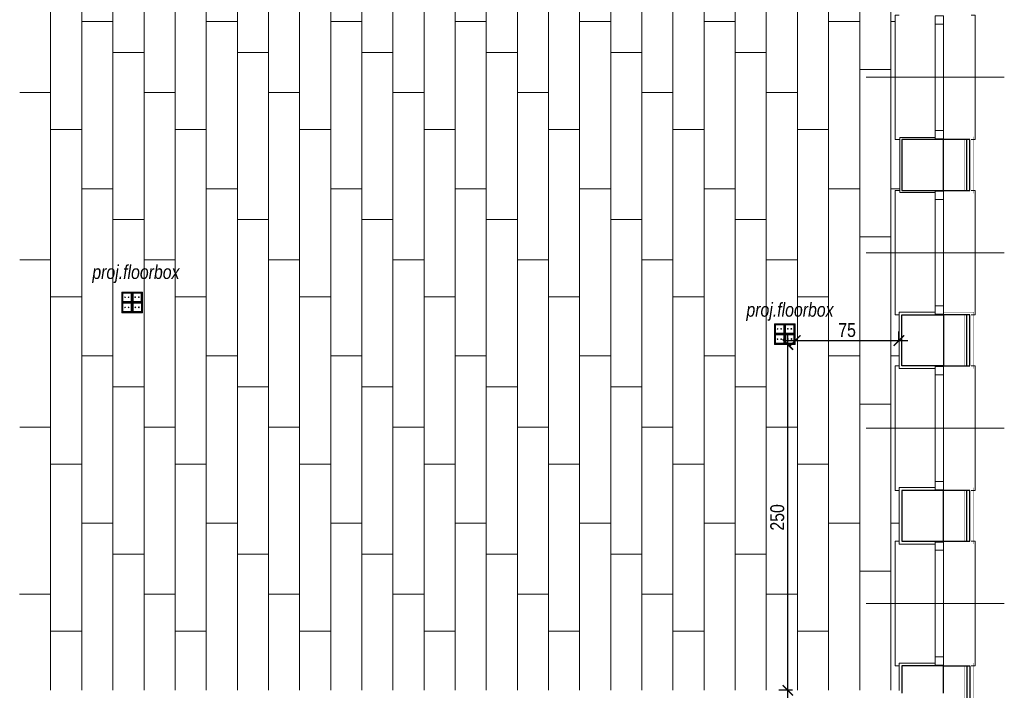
# Model space of a CAD drawing. Header units: millimetres. Extents: x -9038497 to 54128, y -10570064 to 59476.
# Tile 51 of 135: x 35647 to 36359, y 23814 to 24299. Entities that reach past the tile are written whole.
import ezdxf

# ---------------------------------------------------------------- set-up
doc = ezdxf.new("R2010")
doc.units = ezdxf.units.MM
doc.header["$LTSCALE"] = 0.8
doc.header["$PDMODE"] = 2
for name, color, linetype, lineweight in [('0 proj_meble 25', 42, 'Continuous', 25), ('0 proj_oświetlenie', 150, 'Continuous', 13), ('0 proj_symbole elektryczne', 150, 'Continuous', 25), ('0 proj_widok widok widok', 7, 'Continuous', 0), ('ocieplenie', 214, 'Continuous', 13), ('SCIANY', 1, 'Continuous', 30), ('tynk', 252, 'Continuous', 5)]:
    doc.layers.add(name, color=color, linetype=linetype, lineweight=lineweight)
doc.layers.add('STOLARKA', color=4, linetype='Continuous')
doc.styles.add('WYMIAR-50', font='ARIALN.TTF', dxfattribs={"height": 10})
doc.dimstyles.new('SKALA-50', dxfattribs={"dimscale": 5, "dimtxt": 10, "dimasz": 1.5, "dimexe": 1.3, "dimexo": 1.3, "dimgap": 0.5, "dimtad": 1, "dimdec": 1, "dimrnd": 0.5, "dimdsep": 46, "dimtxsty": 'WYMIAR-50', "dimblk": 'ARCHTICK', "dimcen": 1.5, "dimdle": 1.3, "dimadec": 0, "dimazin": 0, "dimtfac": 1, "dimtdec": 1, "dimtix": 1, "dimtmove": 2, "dimatfit": 3, "dimfxl": 2, "dimfxlon": 1, "dimtolj": 1, "dimarcsym": 0})

# ---------------------------------------------------------------- blocks, each defined once
blk = doc.blocks.new('G$C772A7A8F')
at = {"layer": 'STOLARKA', "color": 5, "lineweight": 0}
blk.add_line((100, 45), (0, 45), dxfattribs=at)
for points in [[(24, 0), (21, 0), (21, 90), (24, 90)], [(76, 0), (79, 0), (79, 90), (76, 90)]]:
    blk.add_lwpolyline(points, dxfattribs=at)
for points in [[(56, 89.5), (56, 83.5), (50, 83.5), (50, 89.5)], [(56, 83.5), (56, 6.5), (50, 6.5), (50, 83.5)], [(56, 0.5), (56, 6.5), (50, 6.5), (50, 0.5)]]:
    blk.add_lwpolyline(points, close=True, dxfattribs=at)
blk = doc.blocks.new('_ArchTick')
at = {"color": 0, "linetype": 'ByBlock', "const_width": 0.15}
blk.add_lwpolyline([(-0.5, -0.5), (0.5, 0.5)], dxfattribs=at)
blk = doc.blocks.new('*D2378')
at = {"layer": '0 proj_widok widok widok', "color": 0, "lineweight": -2, "ltscale": 0.8, "transparency": 16777216}
for p, q in [((36207.85, 24066.51), (36207.85, 24073.41)), ((36282.85, 24066.51), (36282.85, 24073.41)), ((36201.35, 24066.91), (36289.35, 24066.91))]:
    blk.add_line(p, q, dxfattribs=at)
at = {"layer": 'Defpoints', "color": 0, "lineweight": 0, "ltscale": 0.8, "transparency": 16777216}
for p in [(36282.85, 24066.91), (36207.85, 24060.01), (36282.85, 24060.01)]:
    blk.add_point(p, dxfattribs=at)
at = {"layer": '0 proj_widok widok widok', "color": 0, "lineweight": -2, "ltscale": 0.8, "transparency": 16777216, "xscale": 7.5, "yscale": 7.5, "zscale": 7.5, "rotation": 180}
blk.add_blockref('_ArchTick', (36207.85, 24066.91), dxfattribs=at)
at = {"layer": '0 proj_widok widok widok', "color": 0, "lineweight": -2, "ltscale": 0.8, "transparency": 16777216, "xscale": 7.5, "yscale": 7.5, "zscale": 7.5}
blk.add_blockref('_ArchTick', (36282.85, 24066.91), dxfattribs=at)
at = {"layer": '0 proj_widok widok widok', "color": 0, "lineweight": 0, "ltscale": 0.8, "transparency": 16777216, "insert": (36245.35, 24074.49), "char_height": 10, "attachment_point": 5, "style": 'WYMIAR-50'}
blk.add_mtext('\\A1;75', dxfattribs=at)
blk = doc.blocks.new('*D2379')
at = {"layer": '0 proj_widok widok widok', "color": 0, "lineweight": -2, "ltscale": 0.8, "transparency": 16777216}
for p, q in [((36202.5, 23807.57), (36202.5, 24070.57)), ((36205.96, 24064.07), (36196, 24064.07)), ((36205.96, 23814.07), (36196, 23814.07))]:
    blk.add_line(p, q, dxfattribs=at)
at = {"layer": 'Defpoints', "color": 0, "lineweight": 0, "ltscale": 0.8, "transparency": 16777216}
for p in [(36202.5, 24064.07), (36212.46, 24064.07), (36212.46, 23814.07)]:
    blk.add_point(p, dxfattribs=at)
at = {"layer": '0 proj_widok widok widok', "color": 0, "lineweight": -2, "ltscale": 0.8, "transparency": 16777216, "xscale": 7.5, "yscale": 7.5, "zscale": 7.5}
for p, rotation in [((36202.5, 24064.07), 90), ((36202.5, 23814.07), 270)]:
    blk.add_blockref('_ArchTick', p, dxfattribs=dict(at, rotation=rotation))
at = {"layer": '0 proj_widok widok widok', "color": 0, "lineweight": 0, "ltscale": 0.8, "transparency": 16777216, "insert": (36194.9, 23939.07), "char_height": 10, "attachment_point": 5, "rotation": 90, "style": 'WYMIAR-50'}
blk.add_mtext('\\A1;250', dxfattribs=at)

msp = doc.modelspace()

# ---------------------------------------------------------------- linework, layer by layer
at = {"layer": '0 proj_meble 25', "lineweight": 18}
for p, q in [((35720.92, 24102.01), (35735.92, 24102.01)), ((35720.92, 24087.01), (35720.92, 24101.96)), ((35735.92, 24102.01), (35735.92, 24087.01)), ((35735.92, 24087.01), (35720.92, 24087.01)), ((36192.79, 24079.09), (36207.79, 24079.09)), ((36192.79, 24064.09), (36192.79, 24079.04)), ((36207.79, 24079.09), (36207.79, 24064.09)), ((36207.79, 24064.09), (36192.79, 24064.09))]:
    msp.add_line(p, q, dxfattribs=at)
at = {"layer": '0 proj_oświetlenie'}
for p, q in [((35721.16, 24101.73), (35728.16, 24101.73)), ((35721.16, 24094.73), (35721.16, 24101.73)), ((35721.66, 24101.23), (35727.66, 24101.23)), ((35721.66, 24095.23), (35721.66, 24101.23)), ((35727.66, 24101.23), (35727.66, 24095.23)), ((35728.16, 24101.73), (35728.16, 24094.73)), ((35728.5, 24101.77), (35735.5, 24101.77)), ((35728.5, 24094.77), (35728.5, 24101.77)), ((35729, 24101.27), (35735, 24101.27)), ((35729, 24095.27), (35729, 24101.27)), ((35735, 24101.27), (35735, 24095.27)), ((35735.5, 24101.77), (35735.5, 24094.77)), ((35728.16, 24094.73), (35721.16, 24094.73)), ((35721.16, 24094.39), (35728.16, 24094.39)), ((35721.16, 24087.39), (35721.16, 24094.39)), ((35727.66, 24095.23), (35721.66, 24095.23)), ((35721.66, 24093.89), (35727.66, 24093.89)), ((35721.66, 24087.89), (35721.66, 24093.89)), ((35727.66, 24093.89), (35727.66, 24087.89)), ((35728.16, 24094.39), (35728.16, 24087.39)), ((35735.5, 24094.77), (35728.5, 24094.77)), ((35728.57, 24094.46), (35735.57, 24094.46)), ((35728.57, 24087.46), (35728.57, 24094.46)), ((35735, 24095.27), (35729, 24095.27)), ((35729.07, 24093.96), (35735.07, 24093.96)), ((35729.07, 24087.96), (35729.07, 24093.96)), ((35735.07, 24093.96), (35735.07, 24087.96)), ((35735.57, 24094.46), (35735.57, 24087.46)), ((35728.16, 24087.39), (35721.16, 24087.39)), ((35727.66, 24087.89), (35721.66, 24087.89)), ((35735.57, 24087.46), (35728.57, 24087.46)), ((35735.07, 24087.96), (35729.07, 24087.96)), ((36193.03, 24078.82), (36200.03, 24078.82)), ((36193.03, 24071.82), (36193.03, 24078.82)), ((36193.53, 24078.32), (36199.53, 24078.32)), ((36193.53, 24072.32), (36193.53, 24078.32)), ((36199.53, 24072.32), (36193.53, 24072.32)), ((36199.53, 24078.32), (36199.53, 24072.32)), ((36200.03, 24078.82), (36200.03, 24071.82)), ((36200.37, 24078.85), (36207.37, 24078.85)), ((36200.37, 24071.85), (36200.37, 24078.85)), ((36200.87, 24078.35), (36206.87, 24078.35)), ((36200.87, 24072.35), (36200.87, 24078.35)), ((36206.87, 24072.35), (36200.87, 24072.35)), ((36206.87, 24078.35), (36206.87, 24072.35)), ((36207.37, 24078.85), (36207.37, 24071.85)), ((36200.03, 24071.82), (36193.03, 24071.82)), ((36193.03, 24071.48), (36200.03, 24071.48)), ((36193.03, 24064.48), (36193.03, 24071.48)), ((36193.53, 24070.98), (36199.53, 24070.98)), ((36193.53, 24064.98), (36193.53, 24070.98)), ((36199.53, 24064.98), (36193.53, 24064.98)), ((36199.53, 24070.98), (36199.53, 24064.98)), ((36200.03, 24071.48), (36200.03, 24064.48)), ((36207.37, 24071.85), (36200.37, 24071.85)), ((36200.44, 24071.55), (36207.44, 24071.55)), ((36200.44, 24064.55), (36200.44, 24071.55)), ((36200.94, 24071.05), (36206.94, 24071.05)), ((36200.94, 24065.05), (36200.94, 24071.05)), ((36206.94, 24065.05), (36200.94, 24065.05)), ((36206.94, 24071.05), (36206.94, 24065.05)), ((36207.44, 24071.55), (36207.44, 24064.55)), ((36200.03, 24064.48), (36193.03, 24064.48)), ((36207.44, 24064.55), (36200.44, 24064.55))]:
    msp.add_line(p, q, dxfattribs=at)
for centre in [(35723.25, 24098.23), (35725.83, 24098.23), (35730.59, 24098.27), (35733.17, 24098.27), (35723.25, 24090.89), (35725.83, 24090.89), (35730.67, 24090.96), (35733.24, 24090.96), (36195.13, 24075.32), (36197.7, 24075.32), (36202.47, 24075.35), (36205.04, 24075.35), (36195.13, 24067.98), (36197.7, 24067.98), (36202.54, 24068.05), (36205.11, 24068.05)]:
    msp.add_circle(centre, 0.254, dxfattribs=at)
at = {"layer": '0 proj_widok widok widok', "lineweight": 0}
for p, q in [((36164.45, 25460.11), (36164.45, 23814.08)), ((36186.95, 25460.12), (36186.95, 23814.08)), ((36209.45, 25460.13), (36209.45, 23814.08)), ((36231.95, 25460.14), (36231.95, 23814.08)), ((36254.45, 25460.15), (36254.45, 23814.08)), ((36276.95, 25460.16), (36276.95, 23814.08)), ((35759.45, 25248.03), (35759.45, 23814.08)), ((35781.95, 25248.69), (35781.95, 23814.08)), ((35804.45, 25248.69), (35804.45, 23814.08)), ((35826.95, 25248.69), (35826.95, 23814.08)), ((35849.45, 25248.69), (35849.45, 23814.08)), ((35871.95, 25248.03), (35871.95, 23814.08)), ((35894.45, 25248.03), (35894.45, 23814.08)), ((35916.95, 25248.03), (35916.95, 23814.08)), ((35939.45, 25248.03), (35939.45, 23814.08)), ((35961.95, 25248.03), (35961.95, 23814.08)), ((35984.45, 25248.03), (35984.45, 23814.08)), ((35669.45, 25128.03), (35669.45, 23814.08)), ((35691.95, 25128.03), (35691.95, 23814.08)), ((36006.95, 25075.57), (36006.95, 23814.08)), ((36029.45, 25072.81), (36029.45, 23814.08)), ((36051.95, 25072.81), (36051.95, 23814.08)), ((36074.45, 25072.81), (36074.45, 23814.08)), ((36096.95, 25072.81), (36096.95, 23814.08)), ((36119.45, 25072.81), (36119.45, 23814.08)), ((36141.95, 25075.57), (36141.95, 23814.08)), ((35714.45, 24318.03), (35714.45, 23814.08)), ((35736.95, 24318.03), (35736.95, 23814.08))]:
    msp.add_line(p, q, dxfattribs=at)
at = {"layer": 'ocieplenie', "lineweight": 0, "ltscale": 40}
for points, const_width in [([(36315.04, 24175.44), (36330.04, 24175.44), (36330.04, 24212.28), (36315.04, 24212.28)], 0.2), ([(36315.04, 24173.44), (36337.04, 24173.44), (36337.04, 24214.28), (36315.04, 24214.28)], 0.1), ([(36315.04, 24046.61), (36337.04, 24046.61), (36337.04, 24087.44), (36315.04, 24087.44)], 0.1), ([(36315.04, 24048.61), (36330.04, 24048.61), (36330.04, 24085.44), (36315.04, 24085.44)], 0.2), ([(36315.04, 23921.78), (36330.04, 23921.78), (36330.04, 23958.61), (36315.04, 23958.61)], 0.2), ([(36315.04, 23919.78), (36337.04, 23919.78), (36337.04, 23960.61), (36315.04, 23960.61)], 0.1), ([(36315.04, 23833.78), (36337.04, 23833.78), (36337.04, 23760.03), (35527.62, 23760.03), (35527.62, 23770.03)], 0.1)]:
    msp.add_lwpolyline(points, dxfattribs=dict(at, const_width=const_width))
at = {"layer": 'ocieplenie', "lineweight": -3, "ltscale": 40}
for points in [[(36315.04, 24175.44), (36334.04, 24175.44), (36334.04, 24212.28), (36315.04, 24212.28)], [(36315.11, 24175.44), (36332.04, 24175.44), (36332.04, 24212.28), (36315.04, 24212.28)], [(36315.04, 24048.61), (36334.04, 24048.61), (36334.04, 24085.44), (36315.04, 24085.44)], [(36315.11, 24048.61), (36332.04, 24048.61), (36332.04, 24085.44), (36315.04, 24085.44)], [(36315.04, 23921.78), (36334.04, 23921.78), (36334.04, 23958.61), (36315.04, 23958.61)], [(36315.11, 23921.78), (36332.04, 23921.78), (36332.04, 23958.61), (36315.04, 23958.61)], [(36315.04, 23831.78), (36332.04, 23831.78), (36332.04, 23765.03), (35529.62, 23765.03), (35529.62, 23782.03)], [(36315.04, 23831.78), (36334.04, 23831.78), (36334.04, 23763.03), (35529.62, 23763.03), (35529.62, 23782.03)]]:
    msp.add_lwpolyline(points, dxfattribs=at)
at = {"layer": 'ocieplenie', "lineweight": 0, "ltscale": 40}
msp.add_lwpolyline([(36315.04, 23831.78, 0.2, 0.2, 0), (36330.04, 23831.78, 0.2, 0.2, 0), (36330.04, 23767.03, 0.2, 0.2, 0), (35529.62, 23767.03, 0.2, 0.2, 0), (35529.62, 23782.03, 0.2, 0.2, 0)], format="xyseb", dxfattribs=at)
at = {"layer": 'SCIANY', "ltscale": 40}
for p, q in [((36315.04, 24212.28), (36285.04, 24212.28)), ((36285.04, 24212.28), (36285.04, 24175.44)), ((36315.04, 24175.44), (36315.04, 24212.28)), ((36285.04, 24175.44), (36315.04, 24175.44)), ((36285.04, 24085.44), (36315.04, 24085.44)), ((36285.04, 24048.61), (36285.04, 24085.44)), ((36315.04, 24085.44), (36315.04, 24048.61)), ((36315.04, 24048.61), (36285.04, 24048.61)), ((36315.04, 23958.61), (36285.04, 23958.61)), ((36285.04, 23958.61), (36285.04, 23921.78)), ((36315.04, 23921.78), (36315.04, 23958.61)), ((36285.04, 23921.78), (36315.04, 23921.78)), ((36315.04, 23831.78), (36285.04, 23831.78)), ((36285.04, 23831.78), (36285.04, 23812.03)), ((36315.04, 23812.03), (36315.04, 23831.78))]:
    msp.add_line(p, q, dxfattribs=at)
at = {"layer": 'tynk', "lineweight": 0, "ltscale": 40}
for p, q in [((35691.95, 24297.6), (35714.45, 24297.6)), ((35781.95, 24297.6), (35804.45, 24297.6)), ((35871.95, 24297.6), (35894.45, 24297.6)), ((35961.94, 24297.6), (35984.44, 24297.6)), ((36051.95, 24297.6), (36074.45, 24297.6)), ((36141.95, 24297.6), (36164.45, 24297.6)), ((36231.95, 24297.6), (36254.45, 24297.6)), ((36276.95, 24297.6), (36280.04, 24297.6)), ((35714.51, 24275.24), (35737.01, 24275.24)), ((35804.51, 24275.24), (35827.01, 24275.24)), ((35894.51, 24275.24), (35917.01, 24275.24)), ((35984.52, 24275.24), (36007.02, 24275.24)), ((36074.52, 24275.24), (36097.02, 24275.24)), ((36164.51, 24275.24), (36187.01, 24275.24)), ((36254.58, 24262.85), (36277.08, 24262.85)), ((35647.11, 24246.17), (35669.61, 24246.17)), ((35737.11, 24246.17), (35759.61, 24246.17)), ((35827.11, 24246.17), (35849.61, 24246.17)), ((35917.1, 24246.17), (35939.6, 24246.17)), ((36007.11, 24246.17), (36029.61, 24246.17)), ((36097.11, 24246.17), (36119.61, 24246.17)), ((36187.11, 24246.17), (36209.61, 24246.17)), ((35669.32, 24219.42), (35691.82, 24219.42)), ((35759.32, 24219.42), (35781.82, 24219.42)), ((35849.32, 24219.42), (35871.82, 24219.42)), ((35939.32, 24219.42), (35961.82, 24219.42)), ((36029.33, 24219.42), (36051.83, 24219.42)), ((36119.33, 24219.42), (36141.83, 24219.42)), ((36209.32, 24219.42), (36231.82, 24219.42)), ((35691.95, 24176.7), (35714.45, 24176.7)), ((35781.95, 24176.7), (35804.45, 24176.7)), ((35871.95, 24176.7), (35894.45, 24176.7)), ((35961.94, 24176.7), (35984.44, 24176.7)), ((36051.95, 24176.7), (36074.45, 24176.7)), ((36141.95, 24176.7), (36164.45, 24176.7)), ((36231.95, 24176.7), (36254.45, 24176.7)), ((36276.95, 24176.7), (36283.05, 24176.7)), ((35714.51, 24154.34), (35737.01, 24154.34)), ((35804.51, 24154.34), (35827.01, 24154.34)), ((35894.51, 24154.34), (35917.01, 24154.34)), ((35984.52, 24154.34), (36007.02, 24154.34)), ((36074.52, 24154.34), (36097.02, 24154.34)), ((36164.51, 24154.34), (36187.01, 24154.34)), ((36254.58, 24141.95), (36277.08, 24141.95)), ((35647.11, 24125.27), (35669.61, 24125.27)), ((35737.11, 24125.27), (35759.61, 24125.27)), ((35827.11, 24125.27), (35849.61, 24125.27)), ((35917.1, 24125.27), (35939.6, 24125.27)), ((36007.11, 24125.27), (36029.61, 24125.27)), ((36097.11, 24125.27), (36119.61, 24125.27)), ((36187.11, 24125.27), (36209.61, 24125.27)), ((35669.32, 24098.52), (35691.82, 24098.52)), ((35759.32, 24098.52), (35781.82, 24098.52)), ((35849.32, 24098.52), (35871.82, 24098.52)), ((35939.32, 24098.52), (35961.82, 24098.52)), ((36029.33, 24098.52), (36051.83, 24098.52)), ((36119.33, 24098.52), (36141.83, 24098.52)), ((36209.32, 24098.52), (36231.82, 24098.52)), ((35691.95, 24055.8), (35714.45, 24055.8)), ((35781.95, 24055.8), (35804.45, 24055.8)), ((35871.95, 24055.8), (35894.45, 24055.8)), ((35961.94, 24055.8), (35984.44, 24055.8)), ((36051.95, 24055.8), (36074.45, 24055.8)), ((36141.95, 24055.8), (36164.45, 24055.8)), ((36231.95, 24055.8), (36254.45, 24055.8)), ((36276.95, 24055.8), (36283.04, 24055.8)), ((35714.51, 24033.44), (35737.01, 24033.44)), ((35804.51, 24033.44), (35827.01, 24033.44)), ((35894.51, 24033.44), (35917.01, 24033.44)), ((35984.52, 24033.44), (36007.02, 24033.44)), ((36074.52, 24033.44), (36097.02, 24033.44)), ((36164.51, 24033.44), (36187.01, 24033.44)), ((36254.58, 24021.05), (36277.08, 24021.05)), ((35647.11, 24004.37), (35669.61, 24004.37)), ((35737.11, 24004.37), (35759.61, 24004.37)), ((35827.11, 24004.37), (35849.61, 24004.37)), ((35917.1, 24004.37), (35939.6, 24004.37)), ((36007.11, 24004.37), (36029.61, 24004.37)), ((36097.11, 24004.37), (36119.61, 24004.37)), ((36187.11, 24004.37), (36209.61, 24004.37)), ((35669.32, 23977.62), (35691.82, 23977.62)), ((35759.32, 23977.62), (35781.82, 23977.62)), ((35849.32, 23977.62), (35871.82, 23977.62)), ((35939.32, 23977.62), (35961.82, 23977.62)), ((36029.33, 23977.62), (36051.83, 23977.62)), ((36119.33, 23977.62), (36141.83, 23977.62)), ((36209.32, 23977.62), (36231.82, 23977.62)), ((35691.95, 23934.9), (35714.45, 23934.9)), ((35781.95, 23934.9), (35804.45, 23934.9)), ((35871.95, 23934.9), (35894.45, 23934.9)), ((35961.94, 23934.9), (35984.44, 23934.9)), ((36051.95, 23934.9), (36074.45, 23934.9)), ((36141.95, 23934.9), (36164.45, 23934.9)), ((36231.95, 23934.9), (36254.45, 23934.9)), ((36276.95, 23934.9), (36283.04, 23934.9)), ((35714.38, 23912.53), (35736.88, 23912.53)), ((35804.38, 23912.53), (35826.88, 23912.53)), ((35894.38, 23912.53), (35916.88, 23912.53)), ((35984.39, 23912.53), (36006.89, 23912.53)), ((36074.39, 23912.53), (36096.89, 23912.53)), ((36164.38, 23912.53), (36186.88, 23912.53)), ((36254.45, 23900.15), (36276.95, 23900.15)), ((35646.98, 23883.47), (35669.48, 23883.47)), ((35736.97, 23883.47), (35759.47, 23883.47)), ((35826.98, 23883.47), (35849.48, 23883.47)), ((35916.97, 23883.47), (35939.47, 23883.47)), ((36006.98, 23883.47), (36029.48, 23883.47)), ((36096.98, 23883.47), (36119.48, 23883.47)), ((36186.98, 23883.47), (36209.48, 23883.47)), ((35669.19, 23856.72), (35691.69, 23856.72)), ((35759.19, 23856.72), (35781.69, 23856.72)), ((35849.19, 23856.72), (35871.69, 23856.72)), ((35939.19, 23856.72), (35961.69, 23856.72)), ((36029.2, 23856.72), (36051.7, 23856.72)), ((36119.2, 23856.72), (36141.7, 23856.72)), ((36209.19, 23856.72), (36231.69, 23856.72)), ((36283.04, 23814), (36283.04, 23833.78)), ((36283.04, 23833.78), (36309.04, 23833.78))]:
    msp.add_line(p, q, dxfattribs=at)
for points in [[(36309.04, 24213.78), (36283.54, 24213.78), (36283.54, 24173.94), (36309.04, 24173.94)], [(36309.04, 24046.61), (36283.04, 24046.61), (36283.04, 24087.44), (36309.04, 24087.44)], [(36309.04, 23919.78), (36283.04, 23919.78), (36283.04, 23960.61), (36309.04, 23960.61)]]:
    msp.add_lwpolyline(points, dxfattribs=at)

# ---------------------------------------------------------------- block references
at = {"lineweight": 0, "ltscale": 40}
for p in [(36259.04, 24212.28), (36259.04, 24085.44), (36259.04, 23958.61), (36259.04, 23831.78)]:
    msp.add_blockref('G$C772A7A8F', p, dxfattribs=at)

# ---------------------------------------------------------------- texts
at = {"layer": '0 proj_symbole elektryczne', "lineweight": 0, "char_height": 10, "attachment_point": 3, "style": 'WYMIAR-50'}
for insert in [(35762.61, 24121.46), (36235.58, 24094.19)]:
    msp.add_mtext_dynamic_manual_height_columns('{\\fArial Narrow|b0|i1|c238|p34;proj.floorbox}', width=105.7106, gutter_width=50, heights=[0], dxfattribs=dict(at, insert=insert))

# ---------------------------------------------------------------- dimensions: what is measured, and where the dimension line sits
at = {"layer": '0 proj_widok widok widok', "lineweight": 0, "ltscale": 0.8}
dim = msp.add_linear_dim(base=(36282.85, 24066.91), p1=(36207.85, 24060.01), p2=(36282.85, 24060.01), dimstyle='SKALA-50', dxfattribs=at)
dim.commit()
dim.dimension.update_dxf_attribs({"geometry": '*D2378', "text_midpoint": (36245.35, 24074.49)})
dim = msp.add_linear_dim(base=(36202.5, 24064.07), p1=(36212.46, 23814.07), p2=(36212.46, 24064.07), angle=90, dimstyle='SKALA-50', dxfattribs=at)
dim.commit()
dim.dimension.update_dxf_attribs({"geometry": '*D2379', "text_midpoint": (36194.9, 23939.07)})

doc.saveas('drawing.dxf')
